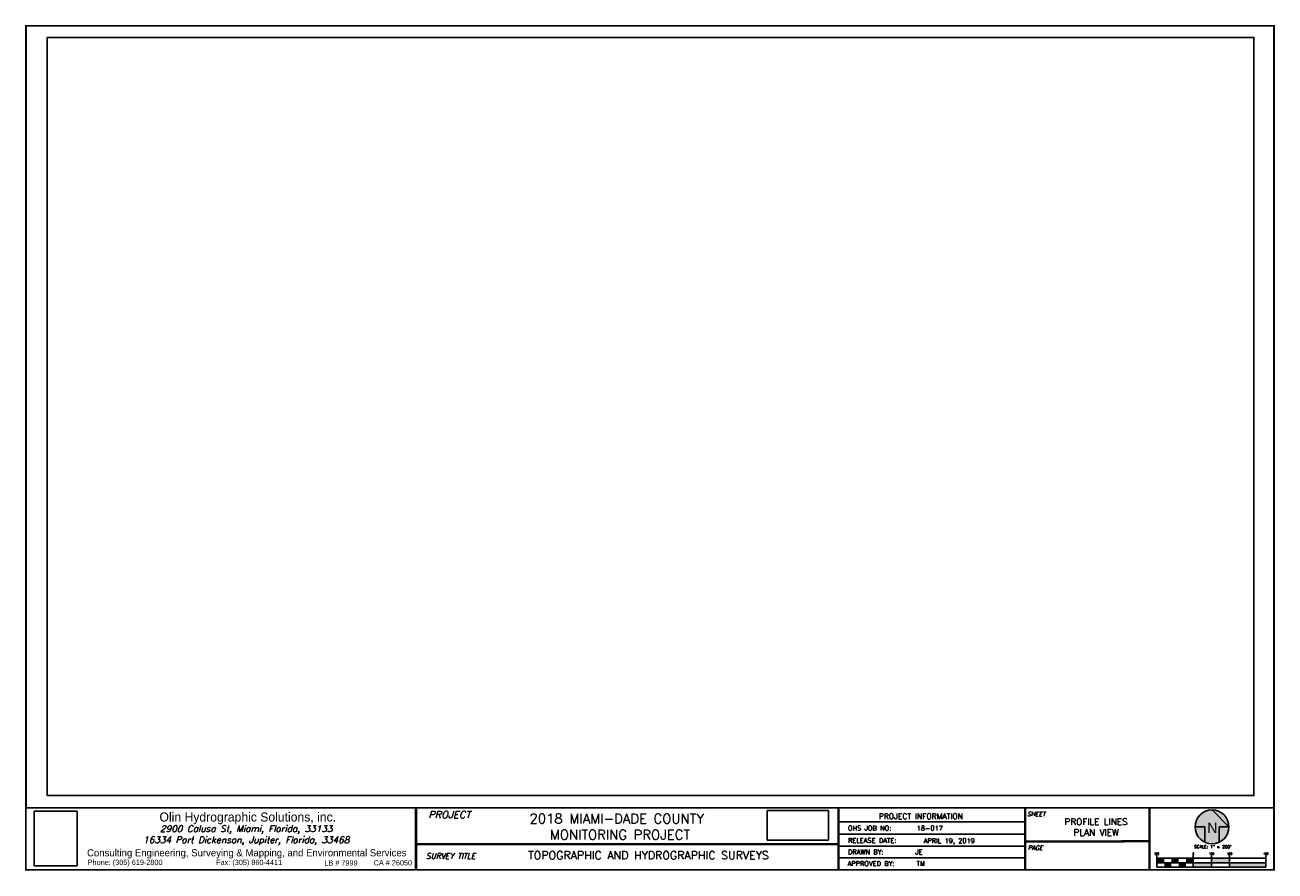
# Model space of a CAD drawing. Header units: feet. Extents: x 0.1 to 34.5, y 0.2 to 23.5.
import ezdxf
from ezdxf.enums import TextEntityAlignment as Align

# ---------------------------------------------------------------- set-up
doc = ezdxf.new("R2010")
doc.units = ezdxf.units.FT
doc.header["$MEASUREMENT"] = 0
for name, color, linetype in [('TB FRAME', 7, 'Continuous'), ('TB NORTH', 7, 'Continuous'), ('TB SCALE', 7, 'Continuous')]:
    doc.layers.add(name, color=color, linetype=linetype)
doc.styles.add('ARIAL', font='arial.ttf')
doc.styles.add('EURO', font='Euro____.pfb')
doc.styles.add('ITALICC', font='italicc')
doc.styles.add('ITALICT', font='italict')
doc.styles.add('ROMANS', font='Euro____.pfb', dxfattribs={"height": 1.2})
doc.styles.get("Standard").update_dxf_attribs({"font": 'simplex.shx'})
picture_1 = doc.add_image_def('image1.jpg', size_in_pixel=(1092, 1396))
picture_2 = doc.add_image_def('image2.jpg', size_in_pixel=(599, 291))

msp = doc.modelspace()

# ---------------------------------------------------------------- hatches: boundary and pattern name
at = {"true_color": 0xfcfcfc}
h = msp.add_hatch(color=7, dxfattribs=at)
h.dxf.hatch_style = 1
edge = h.paths.add_edge_path()
edge.add_arc((32.738, 1.389), 0.467, 0, 360)
at = {"layer": 'TB NORTH'}
h = msp.add_hatch(color=256, dxfattribs=at)
h.dxf.hatch_style = 1
edge = h.paths.add_edge_path()
edge.add_line((32.936, 1.389), (33.205, 1.389))
edge.add_line((33.205, 1.389), (32.738, 1.856))
edge.add_line((32.738, 1.856), (32.271, 1.389))
edge.add_line((32.271, 1.389), (32.54, 1.389))
edge.add_line((32.54, 1.389), (32.54, 0.965))
edge.add_arc((32.738, 1.389), 0.467, 244.8973, 295.1027)
edge.add_line((32.936, 0.965), (32.936, 1.389))

# ---------------------------------------------------------------- linework, layer by layer
at = {"layer": 'TB FRAME'}
for p, q in [((0.095, 23.431), (34.446, 23.431)), ((0.681, 23.116), (0.681, 2.251)), ((22.461, 1.523), (27.593, 1.523)), ((22.461, 1.19), (27.593, 1.19)), ((22.461, 0.855), (27.593, 0.855)), ((22.461, 0.538), (27.593, 0.538)), ((34.446, 0.206), (0.094, 0.208))]:
    msp.add_line(p, q, dxfattribs=at)
at = {"layer": 'TB FRAME', "color": 7, "const_width": 0.0503}
msp.add_lwpolyline([(0.095, 23.431), (34.446, 23.431), (34.446, 0.206), (0.094, 0.208), (0.095, 23.431)], dxfattribs=at)
at = {"layer": 'TB FRAME'}
msp.add_lwpolyline([(0.681, 23.116), (33.891, 23.116), (33.891, 2.251), (0.681, 2.251)], close=True, dxfattribs=at)
for points, const_width in [([(34.446, 1.912), (0.094, 1.912)], 0.0503), ([(10.83, 1.912), (10.83, 0.207)], 0.0644), ([(22.461, 1.912), (22.461, 0.207)], 0.0644), ([(27.593, 1.912), (27.593, 0.206)], 0.0644), ([(31.014, 1.912), (31.014, 0.206)], 0.0644), ([(10.83, 0.911), (22.461, 0.911)], 0.0644), ([(27.593, 0.985), (31.014, 0.992)], 0.0644)]:
    msp.add_lwpolyline(points, dxfattribs=dict(at, const_width=const_width))
at = {"layer": 'TB NORTH', "linetype": 'Continuous'}
for p, q in [((32.738, 1.856), (33.205, 1.389)), ((32.285, 1.389), (32.54, 1.389)), ((32.54, 1.389), (32.54, 0.965)), ((32.936, 1.389), (32.936, 0.965)), ((33.205, 1.389), (32.936, 1.389))]:
    msp.add_line(p, q, dxfattribs=at)
msp.add_circle((32.738, 1.389), 0.467, dxfattribs=at)
at = {"layer": 'TB SCALE'}
for p, q in [((31.222, 0.525), (31.222, 0.608)), ((31.222, 0.525), (31.222, 0.275)), ((34.222, 0.525), (31.222, 0.525)), ((31.222, 0.4), (34.222, 0.4)), ((32.222, 0.525), (32.222, 0.608)), ((32.222, 0.275), (32.222, 0.525)), ((32.722, 0.525), (32.722, 0.609)), ((32.722, 0.275), (32.722, 0.525)), ((33.222, 0.525), (33.222, 0.608)), ((33.222, 0.275), (33.222, 0.525)), ((34.222, 0.525), (34.222, 0.609)), ((34.222, 0.275), (34.222, 0.525)), ((31.222, 0.275), (34.222, 0.275))]:
    msp.add_line(p, q, dxfattribs=at)
for points in [[(31.222, 0.525), (31.222, 0.395), (31.422, 0.525), (31.422, 0.395)], [(31.422, 0.395), (31.422, 0.275), (31.622, 0.395), (31.622, 0.275)], [(31.622, 0.525), (31.622, 0.395), (31.822, 0.525), (31.822, 0.395)], [(31.822, 0.395), (31.822, 0.275), (32.022, 0.395), (32.022, 0.275)], [(32.022, 0.525), (32.022, 0.395), (32.222, 0.525), (32.222, 0.395)], [(32.222, 0.395), (32.222, 0.275), (32.722, 0.395), (32.722, 0.275)], [(32.722, 0.525), (32.722, 0.395), (33.222, 0.525), (33.222, 0.395)], [(33.222, 0.395), (33.222, 0.275), (34.222, 0.395), (34.222, 0.275)]]:
    msp.add_solid(points, dxfattribs=at)

# ---------------------------------------------------------------- texts
at = {"layer": 'TB FRAME', "color": 1, "style": 'EURO'}
msp.add_text('Olin Hydrographic Solutions, inc. ', height=0.25048, dxfattribs=at).set_placement((3.77, 1.535))
at = {"layer": 'TB FRAME'}
for s, height, style, p in [('PROJECT', 0.1988, 'ITALICC', (11.167, 1.624)), ('SHEET', 0.1207, 'ITALICC', (27.65, 1.68)), ('PAGE', 0.1207, 'ITALICC', (27.668, 0.753)), ('Phone: (305) 619-2800', 0.14492, 'ROMANS', (1.795, 0.341)), ('Fax: (305) 860-4411', 0.14492, 'ROMANS', (5.331, 0.338)), ('LB # 7999', 0.1449, 'ROMANS', (8.309, 0.325)), ('CA # 26050', 0.1449, 'ROMANS', (9.664, 0.328)), ('SURVEY TITLE', 0.15093, 'ITALICC', (11.104, 0.51))]:
    msp.add_text(s, height=height, dxfattribs=dict(at, style=style)).set_placement(p)
for s, height, p in [('PROJECT INFORMATION', 0.15318, (23.565, 1.605)), ('OHS JOB NO:      18-017', 0.1332, (22.718, 1.287)), ('RELEASE DATE:', 0.1332, (22.718, 0.949)), ('DRAWN BY:        JE', 0.1332, (22.718, 0.632)), ('APPROVED BY:     TM', 0.1332, (22.707, 0.313))]:
    msp.add_text(s, height=height, dxfattribs=at).set_placement(p)
for s, height, style, p in [('2900 Calusa St, Miami, Florida, 33133', 0.17892, 'ITALICT', (6.158, 1.249)), ('16334 Port Dickenson, Jupiter, Florida, 33468', 0.17892, 'ITALICT', (6.158, 0.943)), ('Consulting Engineering, Surveying & Mapping, and Environmental Services ', 0.19681, 'EURO', (6.209, 0.577))]:
    msp.add_text(s, height=height, dxfattribs=dict(at, style=style)).set_placement(p, align=Align.CENTER)
at = {"layer": 'TB FRAME', "attachment_point": 1}
for s, insert, char_height, width in [('\\pxqc;2018 MIAMI-DADE COUNTY  MONITORING PROJECT', (13.215, 1.75), 0.2664, 6.45657), ('\\pxqc;PROFILE LINES PLAN VIEW', (28.222, 1.619), 0.1776, 2.65072), ('APRIL 19, 2019', (24.8, 1.072), 0.1332, 2.11955), ('TOPOGRAPHIC AND HYDROGRAPHIC SURVEYS', (13.918, 0.719), 0.222, 9.25122)]:
    msp.add_mtext(s, dxfattribs=dict(at, insert=insert, char_height=char_height, width=width))
at = {"layer": 'TB NORTH', "color": 7, "true_color": 0xffffff, "style": 'ARIAL'}
msp.add_text('N', height=0.283, rotation=180, dxfattribs=at).set_placement((32.89, 1.502))
at = {"layer": 'TB SCALE'}
for s, height, p in [('SCALE: 1" = 200\'', 0.08387, (32.759, 0.8)), ('200', 0.0504, (31.22, 0.627)), ('0', 0.0504, (32.226, 0.627)), ('100', 0.0504, (32.728, 0.627)), ('200', 0.0504, (33.231, 0.627)), ('400', 0.0504, (34.223, 0.627))]:
    msp.add_text(s, height=height, dxfattribs=at).set_placement(p, align=Align.CENTER)

# ---------------------------------------------------------------- pictures from other files: only their frames are drawn
at = {"layer": 'TB FRAME'}
image = msp.add_image(picture_1, insert=(0.322, 0.316), size_in_units=(1.18, 1.508), dxfattribs=at)
image.dxf.flags = 7
image = msp.add_image(picture_2, insert=(20.494, 1.021), size_in_units=(1.693, 0.822), dxfattribs=at)
image.dxf.flags = 7

doc.saveas('drawing.dxf')
